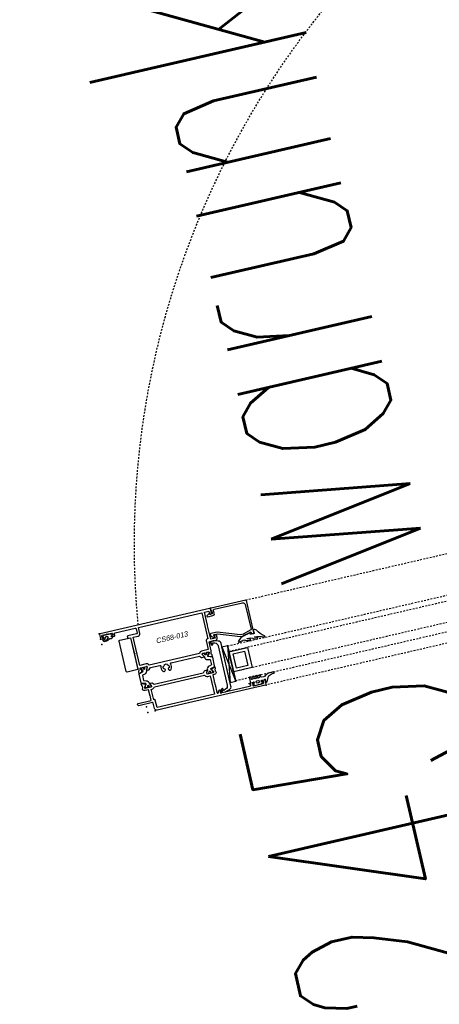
# Model space of a CAD drawing. Header units: millimetres. Extents: x 69081 to 158617, y -37521 to -9534.
# Tile 101 of 256: x 111781 to 111810, y -20248 to -20181. Entities that reach past the tile are written whole.
import ezdxf
from ezdxf.enums import TextEntityAlignment as Align

# ---------------------------------------------------------------- set-up
doc = ezdxf.new("R2010")
doc.units = ezdxf.units.MM
doc.linetypes.add('KRE-SR', pattern=[0.2, 0.12, -0.08])
for name, color, linetype in [('A-DRZ', 7, 'Continuous'), ('BA_drz', 7, 'Continuous'), ('BA_txs', 2, 'Continuous'), ('JS_OLKA KONSTR', 231, 'Continuous'), ('JS_p.poż.', 240, 'Continuous'), ('RI-PROFILE', 8, 'Continuous')]:
    doc.layers.add(name, color=color, linetype=linetype)
doc.layers.add('OPIS', color=7, linetype='Continuous', lineweight=25)
doc.styles.add('ROMANS', font='romans.shx', dxfattribs={"height": 1})
doc.styles.add('T5', font='arial.ttf', dxfattribs={"oblique": 10, "height": 3.5})
doc.styles.add('WYM--ROMANSSHX-08', font='ROMANS.SHX', dxfattribs={"width": 0.8})

# ---------------------------------------------------------------- blocks, each defined once
blk = doc.blocks.new('PDKŁ')
for p, q in [((3.91, 12.5), (0.01, -12.5)), ((0.01, 12.5), (3.91, -12.5))]:
    blk.add_line(p, q)
blk.add_lwpolyline([(3.91, 12.5), (3.91, -12.5), (0, -12.5), (0, 12.5), (3.91, 12.5)])
blk = doc.blocks.new('drzwi90+50')
at = {"layer": 'A-DRZ'}
blk.add_arc((-160.359, -17.013), 42.859, 276.4834, 276.85504, dxfattribs=at)
at = {"layer": 'RI-PROFILE', "linetype": 'KRE-SR'}
for p, q in [((-158.278, -12.671), (-158.278, -51.671)), ((-152.378, -51.671), (-152.378, -12.671))]:
    blk.add_line(p, q, dxfattribs=at)
at = {"layer": 'RI-PROFILE'}
for p, q in [((-157.887, -60.142), (-157.887, -60.142)), ((-153.933, -60.621), (-153.933, -60.621)), ((-152.77, -61.501), (-152.77, -61.501))]:
    blk.add_line(p, q, dxfattribs=at)
at = {"layer": 'RI-PROFILE', "linetype": 'KRE-SR'}
for points in [[(-156.919, -10.777), (-156.919, -53.567), (-157.519, -53.567), (-157.519, -10.777)], [(-155.519, -10.777), (-155.519, -53.567), (-155.119, -53.567), (-155.119, -10.777)]]:
    blk.add_lwpolyline(points, dxfattribs=at)
at = {"layer": 'RI-PROFILE'}
for points in [[(-157.698, -51.636), (-157.698, -51.82, 0.414214), (-157.678, -51.84), (-157.538, -51.84, -0.414214), (-157.518, -51.86), (-157.518, -51.94, -0.414214), (-157.538, -51.96), (-157.678, -51.96, 0.414214), (-157.698, -51.98), (-157.698, -52.04, 0.414214), (-157.678, -52.06), (-157.538, -52.06, -0.414214), (-157.518, -52.08), (-157.518, -52.16, -0.414214), (-157.538, -52.18), (-157.678, -52.18, 0.414214), (-157.698, -52.2), (-157.698, -52.26, 0.414214), (-157.678, -52.28), (-157.538, -52.28, -0.414208), (-157.518, -52.3), (-157.518, -52.38, -0.414219), (-157.538, -52.4), (-157.678, -52.4, 0.414214), (-157.698, -52.42), (-157.698, -52.48, 0.414214), (-157.678, -52.5), (-157.538, -52.5, -0.413901), (-157.518, -52.52), (-157.518, -52.6, -0.410424), (-157.538, -52.62), (-157.898, -52.62), (-157.898, -52.371), (-157.898, -52.371), (-157.987, -52.371), (-158.016, -52.421, -0.392584), (-158.053, -52.428), (-158.138, -52.342), (-158.138, -51.9), (-158.055, -51.816, -0.342583), (-158.023, -51.818), (-157.988, -51.87), (-157.898, -51.87), (-157.898, -51.6), (-158.118, -51.6), (-158.09, -51.505), (-157.742, -51.331, 0.146205), (-157.668, -51.205), (-157.65, -51.134), (-157.617, -50.974), (-157.609, -50.917, -0.694648), (-157.518, -50.952), (-157.518, -51.112), (-157.531, -51.223, -0.091297), (-157.612, -51.495), (-157.687, -51.588, 0.148233)], [(-155.077, -52.133), (-155.09, -52.045, -1), (-155.023, -51.975, -0.221584), (-154.996, -52.004), (-154.974, -52.094), (-154.95, -52.159), (-154.94, -52.169), (-154.923, -52.166, 0.175319), (-155.057, -51.703), (-155.089, -51.594), (-155.086, -51.542, -1), (-155.036, -51.465, -0.317302), (-154.996, -51.498), (-154.986, -51.574), (-154.956, -51.652), (-154.951, -51.664), (-154.938, -51.665), (-154.925, -51.665, 0.074745), (-155.087, -51.028, -1), (-155.038, -50.967, -0.20561), (-155.021, -50.984, 0.095737), (-154.519, -51.426, -0.250819), (-154.448, -51.621), (-154.698, -51.621), (-154.698, -51.855), (-154.698, -51.901), (-154.588, -51.901), (-154.602, -51.965), (-154.691, -52.334, -0.13918), (-154.966, -52.778, -0.962884), (-155.05, -52.693, 0.084626), (-155.003, -52.503, 0.323058), (-155.028, -52.288), (-155.047, -52.236), (-155.054, -52.22, -0.058863)], [(-154.38, -51.751, 0.287858), (-154.425, -51.778), (-154.578, -52.35), (-154.578, -52.548), (-154.058, -54.028), (-154.058, -54.486, -0.459407), (-154.119, -54.537, -0.329042), (-154.357, -54.271), (-154.282, -54.271, -0.256151), (-154.245, -54.289), (-154.236, -54.299, 0.632112), (-154.178, -54.271), (-154.178, -54.048), (-154.698, -52.568), (-154.698, -52.334), (-154.637, -52.104), (-154.558, -51.811), (-154.698, -51.811), (-154.698, -51.671, -0.418945), (-154.648, -51.621), (-152.428, -51.621, -0.414214), (-152.378, -51.671), (-152.378, -54.071, -0.414214), (-152.428, -54.121), (-152.508, -54.121, -0.287257), (-152.543, -54.107), (-152.564, -54.086, 0.267249), (-152.599, -54.071), (-152.778, -54.071), (-152.778, -54.221), (-152.765, -54.221), (-152.733, -54.321), (-152.82, -54.471), (-152.848, -54.471), (-152.85, -54.471), (-152.851, -54.471, -0.454319), (-152.898, -54.421), (-152.898, -54.071, -0.462511), (-152.768, -53.941), (-152.559, -53.941, 0.416568), (-152.509, -53.891), (-152.525, -51.918, 0.405463), (-152.673, -51.769)], [(-157.991, -54.487, 0.638068), (-157.972, -54.514), (-157.899, -54.514, -1.146176), (-157.899, -54.614), (-158.009, -54.614), (-158.009, -54.659), (-158.009, -54.703), (-158.054, -54.703), (-158.099, -54.703), (-158.1, -54.659), (-158.1, -54.426), (-158.1, -54.39), (-158.088, -54.357), (-158.017, -54.1, -0.351665), (-157.824, -53.954), (-154.853, -53.954, -0.362129), (-154.661, -54.1), (-154.59, -54.357), (-154.578, -54.39), (-154.578, -54.426), (-154.578, -54.659, -0.99031), (-154.669, -54.659), (-154.669, -54.613), (-154.779, -54.614, -1.11146), (-154.779, -54.514), (-154.706, -54.514, 0.655905), (-154.687, -54.487), (-154.738, -54.348, 0.31307), (-154.973, -54.184), (-157.705, -54.184, 0.342952), (-157.94, -54.348)], [(-157.543, -59.191), (-157.543, -59.241), (-156.899, -59.241), (-156.823, -59.241), (-156.823, -59.241), (-156.823, -59.186, -0.286465), (-156.693, -58.996), (-156.693, -55.519, -0.286465), (-156.823, -55.329), (-156.823, -55.151), (-158.098, -55.151), (-158.098, -59.141), (-157.593, -59.141, -0.414214)], [(-155.263, -60.621), (-153.163, -60.621, 0.398169), (-153.113, -60.571), (-153.113, -59.821), (-155.313, -59.821), (-155.313, -60.571, 0.369204)], [(-152.684, -61.592, 0.767684), (-152.758, -61.611), (-152.76, -61.624, -0.085146), (-152.762, -61.634, -0.196823), (-152.818, -61.682, -0.478694), (-152.953, -61.613), (-152.953, -61.423), (-152.953, -61.423, -0.174661), (-152.926, -61.347), (-152.919, -61.339), (-152.894, -61.302), (-152.891, -61.299), (-152.856, -61.191, 0.068397), (-152.859, -61.119), (-152.859, -61.106, -0.170232), (-152.812, -60.982, -0.665595), (-152.759, -61.001), (-152.759, -61.031, 0.766536), (-152.684, -61.051), (-152.658, -61.006, -0.60612), (-152.605, -61.009), (-152.563, -61.098), (-152.559, -61.119), (-152.559, -61.524), (-152.563, -61.545), (-152.605, -61.634, -0.606131), (-152.658, -61.636)], [(-152.797, -61.325), (-152.884, -61.405, 0.18506), (-152.902, -61.464), (-152.902, -61.594), (-152.891, -61.615), (-152.868, -61.622), (-152.847, -61.611), (-152.838, -61.59), (-152.837, -61.578), (-152.835, -61.559), (-152.813, -61.527), (-152.77, -61.501), (-152.724, -61.48), (-152.697, -61.465, 0.433179), (-152.676, -61.333, 0.420657), (-152.797, -61.325, -1.025064)]]:
    blk.add_lwpolyline(points, format="xyb", close=True, dxfattribs=at)
for points in [[(-156.514, -55.561), (-156.408, -55.455, 0.198555), (-156.394, -55.42), (-156.394, -55.271), (-156.434, -55.271), (-156.559, -55.344, -0.131676), (-156.569, -55.346), (-156.624, -55.346, -0.414214), (-156.644, -55.326), (-156.644, -54.895, -0.606807), (-156.596, -54.871), (-156.432, -54.98, 0.859859), (-156.397, -55.005), (-156.287, -54.746, 0.535124), (-156.306, -54.718), (-156.419, -54.718, 0.194092), (-156.433, -54.723), (-156.467, -54.756, -0.197355), (-156.482, -54.762, -0.10926), (-156.676, -54.715, 0.191135), (-156.691, -54.714, 0.334349), (-156.803, -54.871), (-156.803, -54.971), (-157.248, -54.971), (-157.278, -55.001), (-157.308, -54.971), (-157.398, -54.971), (-157.428, -55.001), (-157.458, -54.971), (-158.028, -54.971, -0.414214), (-158.078, -54.921), (-158.078, -54.911, -0.414214), (-158.028, -54.861), (-158.018, -54.861, 0.414214), (-157.898, -54.741), (-157.898, -54.701), (-157.978, -54.701), (-157.978, -54.761), (-158.078, -54.761, -0.412055), (-158.098, -54.741), (-158.113, -52.721), (-158.098, -52.721), (-158.098, -52.671, -0.414214), (-158.048, -52.621), (-157.978, -52.621), (-157.978, -52.681, 0.999654), (-157.898, -52.681), (-157.898, -52.411), (-157.898, -52.411), (-157.898, -52.41, 0.978144), (-157.978, -52.411), (-157.978, -52.501), (-157.978, -52.501), (-158.088, -52.501, -0.414214), (-158.138, -52.451), (-158.138, -51.791, -0.414214), (-158.088, -51.741), (-157.978, -51.741), (-157.978, -51.832, 0.99805), (-157.898, -51.831), (-157.898, -51.671, 0.414214), (-157.948, -51.621), (-158.228, -51.621, 0.414214), (-158.278, -51.671), (-158.278, -57.007), (-158.278, -59.171, 0.414214), (-158.128, -59.321), (-157.753, -59.321, -0.414183), (-157.703, -59.371), (-157.703, -60.321, 0.414183), (-157.653, -60.371), (-157.593, -60.371, 0.414214), (-157.543, -60.321), (-157.543, -59.421), (-157.308, -59.421), (-157.278, -59.391), (-157.248, -59.421), (-156.803, -59.421), (-156.803, -59.661, 0.341446), (-156.69, -59.818, 0.185214), (-156.675, -59.817, -0.10859), (-156.482, -59.771, -0.197355), (-156.467, -59.776), (-156.433, -59.81, 0.194092), (-156.419, -59.815), (-156.306, -59.815, 0.535124), (-156.287, -59.787), (-156.397, -59.528, 1.097514), (-156.432, -59.547), (-156.596, -59.662, -0.606807), (-156.644, -59.637), (-156.644, -59.206, -0.414214), (-156.624, -59.186), (-156.569, -59.186, -0.131676), (-156.559, -59.189), (-156.434, -59.261), (-156.394, -59.261), (-156.394, -59.113, 0.198555), (-156.408, -59.078), (-156.513, -58.972), (-156.513, -55.565)], [(-157.868, -52.058, 0.855905), (-158.014, -52.058), (-158.014, -52.176, 0.885646), (-157.868, -52.176), (-157.868, -52.058)], [(-155.373, -58.971), (-155.373, -58.308, 0.526663), (-155.441, -58.261, -0.262924), (-155.797, -58.209, -0.53092), (-155.786, -58.044), (-155.741, -58.017, -0.386405), (-155.715, -58.023, 0.112964), (-155.656, -58.075), (-155.674, -58.093, 0.272961), (-155.471, -58.093), (-155.49, -58.075, 0.145873), (-155.419, -58.004), (-155.4, -58.022, 0.273231), (-155.4, -57.819), (-155.419, -57.837, 0.145875), (-155.49, -57.767), (-155.471, -57.748, 0.272863), (-155.674, -57.748), (-155.656, -57.767, 0.112751), (-155.715, -57.818, -0.386734), (-155.741, -57.824), (-155.786, -57.797, -0.530631), (-155.796, -57.632, -0.262669), (-155.441, -57.58, 0.526689), (-155.373, -57.533), (-155.373, -55.561), (-155.479, -55.455, -0.198555), (-155.493, -55.42), (-155.493, -55.271), (-155.453, -55.271), (-155.328, -55.344, 0.131676), (-155.318, -55.346), (-155.263, -55.346, 0.414214), (-155.243, -55.326), (-155.243, -54.895, 0.606807), (-155.291, -54.871), (-155.455, -54.986, -1.097514), (-155.49, -55.005), (-155.6, -54.746, -0.535124), (-155.581, -54.718), (-155.468, -54.718, -0.194092), (-155.454, -54.723), (-155.42, -54.756, 0.197355), (-155.405, -54.762, 0.108245), (-155.212, -54.716, -0.112365), (-155.191, -54.711), (-154.578, -54.711), (-154.578, -54.284, -0.414214), (-154.416, -54.121), (-154.25, -54.121), (-154.181, -54.241, -0.577388), (-154.198, -54.271), (-154.418, -54.271), (-154.418, -54.571), (-153.508, -54.571), (-153.478, -54.601), (-153.448, -54.571), (-152.558, -54.571), (-152.558, -54.271), (-152.76, -54.271), (-152.778, -54.204, -0.199244), (-152.776, -54.189), (-152.737, -54.121), (-152.428, -54.121, -0.414214), (-152.378, -54.171), (-152.378, -61.771, -0.41423), (-152.428, -61.821), (-152.708, -61.821, -0.414197), (-152.758, -61.771), (-152.758, -61.612), (-152.678, -61.611), (-152.678, -61.701), (-152.568, -61.701, 0.414214), (-152.518, -61.651), (-152.518, -60.991, 0.414214), (-152.568, -60.941), (-152.678, -60.941), (-152.678, -61.031), (-152.758, -61.031), (-152.758, -60.871, -0.414214), (-152.708, -60.821), (-152.608, -60.821, 0.414182), (-152.558, -60.771), (-152.558, -59.371, 0.414246), (-152.608, -59.321), (-152.903, -59.321, 0.414214), (-152.953, -59.371), (-152.953, -59.972, -0.414214), (-153.003, -60.022), (-153.063, -60.022, -0.414408), (-153.113, -59.972), (-153.113, -59.821), (-154.163, -59.821), (-154.213, -59.771), (-154.263, -59.821), (-155.191, -59.821, -0.112289), (-155.212, -59.816, 0.108219), (-155.405, -59.771, 0.197355), (-155.42, -59.776), (-155.454, -59.81, -0.194092), (-155.468, -59.815), (-155.581, -59.815, -0.535124), (-155.6, -59.787), (-155.49, -59.528, -1.097514), (-155.455, -59.547), (-155.291, -59.662, 0.606807), (-155.243, -59.637), (-155.243, -59.206, 0.414214), (-155.263, -59.186), (-155.318, -59.186, 0.131676), (-155.328, -59.189), (-155.453, -59.261), (-155.493, -59.261), (-155.493, -59.113, -0.198555), (-155.479, -59.078), (-155.373, -58.972)], [(-156.565, -54.924), (-156.405, -55.024), (-156.36, -55.014), (-156.291, -54.754, -0.340697), (-156.243, -54.716), (-155.644, -54.716, -0.340697), (-155.595, -54.754), (-155.527, -55.014), (-155.482, -55.012), (-155.322, -54.924), (-155.322, -54.924), (-155.322, -54.924), (-155.322, -54.924), (-155.322, -54.924), (-155.321, -54.924), (-155.321, -54.924), (-155.321, -54.924), (-155.321, -54.923), (-155.321, -54.923), (-155.32, -54.923), (-155.32, -54.923), (-155.32, -54.923), (-155.32, -54.923), (-155.32, -54.923), (-155.319, -54.923), (-155.319, -54.923), (-155.319, -54.923), (-155.319, -54.923), (-155.319, -54.923), (-155.318, -54.923), (-155.318, -54.922), (-155.318, -54.922), (-155.318, -54.922), (-155.318, -54.922), (-155.317, -54.922), (-155.317, -54.922), (-155.317, -54.922), (-155.317, -54.922), (-155.317, -54.922), (-155.316, -54.922), (-155.316, -54.922), (-155.316, -54.922), (-155.316, -54.922), (-155.316, -54.922), (-155.315, -54.922), (-155.315, -54.922), (-155.315, -54.922), (-155.315, -54.922), (-155.315, -54.922), (-155.314, -54.922), (-155.314, -54.922), (-155.314, -54.922), (-155.314, -54.922), (-155.313, -54.922), (-155.313, -54.921), (-155.313, -54.921), (-155.313, -54.921), (-155.313, -54.921), (-155.312, -54.921), (-155.312, -54.921), (-155.268, -54.921, -0.414214), (-155.243, -54.946), (-155.243, -55.056, -0.414214), (-155.268, -55.081), (-155.293, -55.081, 1.657677), (-155.29, -55.186), (-155.268, -55.186, -0.414214), (-155.243, -55.211), (-155.243, -55.321, -0.414214), (-155.268, -55.346), (-155.317, -55.346), (-155.471, -55.258, 0.13166), (-155.486, -55.254), (-155.501, -55.254, -0.340635), (-155.714, -55.09), (-155.759, -54.916), (-156.127, -54.916), (-156.173, -55.09, -0.340635), (-156.386, -55.254), (-156.401, -55.254, 0.13166), (-156.416, -55.258), (-156.569, -55.346), (-156.618, -55.346, -0.414214), (-156.643, -55.321), (-156.643, -55.211, -0.414214), (-156.618, -55.186), (-156.597, -55.186, 1.657677), (-156.594, -55.081), (-156.618, -55.081, -0.414214), (-156.643, -55.056), (-156.643, -54.946, -0.414214), (-156.618, -54.921), (-156.575, -54.921), (-156.574, -54.921), (-156.574, -54.921), (-156.574, -54.921), (-156.574, -54.921), (-156.574, -54.921), (-156.573, -54.922), (-156.573, -54.922), (-156.573, -54.922), (-156.573, -54.922), (-156.572, -54.922), (-156.572, -54.922), (-156.572, -54.922), (-156.572, -54.922), (-156.572, -54.922), (-156.571, -54.922), (-156.571, -54.922), (-156.571, -54.922), (-156.571, -54.922)], [(-155.063, -54.891), (-155.063, -55.346, -0.334009), (-155.193, -55.519), (-155.193, -59.013, -0.334009), (-155.063, -59.186), (-155.063, -59.641), (-153.113, -59.641), (-153.113, -59.291, -0.414214), (-152.963, -59.141), (-152.558, -59.141), (-152.558, -54.751), (-154.349, -54.751), (-154.349, -54.791, -0.414214), (-154.449, -54.891), (-155.063, -54.891), (-155.063, -54.891)], [(-156.571, -59.611), (-156.571, -59.611), (-156.571, -59.611, 0.023506), (-156.565, -59.609), (-156.405, -59.502), (-156.36, -59.519), (-156.291, -59.779, 0.340697), (-156.243, -59.816), (-155.644, -59.816, 0.433468), (-155.601, -59.779), (-155.527, -59.519), (-155.482, -59.503), (-155.322, -59.609, 0.183125), (-155.312, -59.611), (-155.268, -59.611, 0.464399), (-155.245, -59.586), (-155.245, -59.476, 0.464399), (-155.268, -59.451), (-155.293, -59.451, -1.657677), (-155.29, -59.346), (-155.268, -59.346, 0.479106), (-155.246, -59.321), (-155.245, -59.211, 0.508681), (-155.268, -59.188), (-155.317, -59.188), (-155.471, -59.275, -0.13166), (-155.486, -59.279), (-155.501, -59.279, 0.340635), (-155.714, -59.443), (-155.759, -59.616), (-156.127, -59.616), (-156.173, -59.443, 0.340635), (-156.386, -59.279), (-156.401, -59.279, -0.13166), (-156.416, -59.275), (-156.569, -59.186), (-156.618, -59.186, 0.414214), (-156.643, -59.211), (-156.643, -59.321, 0.414214), (-156.618, -59.346), (-156.597, -59.346, -1.657677), (-156.594, -59.451), (-156.618, -59.451, 0.414214), (-156.643, -59.476), (-156.643, -59.586, 0.414214), (-156.618, -59.611), (-156.575, -59.611), (-156.574, -59.611), (-156.574, -59.611), (-156.574, -59.611), (-156.574, -59.611), (-156.574, -59.611), (-156.573, -59.611), (-156.573, -59.611), (-156.573, -59.611), (-156.573, -59.611), (-156.572, -59.611), (-156.572, -59.611), (-156.572, -59.611), (-156.572, -59.611), (-156.572, -59.611), (-156.571, -59.611), (-156.571, -59.611)]]:
    blk.add_lwpolyline(points, format="xyb", dxfattribs=at)
for points in [[(-155.519, -52.267), (-156.919, -52.267), (-156.919, -53.567), (-155.519, -53.567)], [(-156.719, -53.317), (-155.719, -53.317), (-155.719, -52.517), (-156.719, -52.517)]]:
    blk.add_lwpolyline(points, close=True, dxfattribs=at)
at = {"layer": 'RI-PROFILE', "linetype": 'KRE-SR'}
blk.add_arc((-159.965, -2.161), 57.465, 277.58629, 0.14685, dxfattribs=at)
at = {"layer": 'RI-PROFILE'}
for p in [(-158.278, -51.621), (-157.898, -51.6), (-157.898, -51.621), (-154.698, -51.621), (-154.698, -51.621), (-158.138, -52.121), (-157.898, -52.371), (-157.519, -53.567), (-156.319, -53.567), (-155.119, -53.567), (-152.378, -54.121), (-152.378, -54.121), (-158.099, -54.703), (-158.009, -54.614), (-154.669, -54.613), (-158.278, -59.321), (-156.644, -59.186), (-156.644, -59.186), (-155.243, -59.186), (-155.243, -59.186), (-158.278, -59.821), (-158.278, -59.821), (-157.898, -59.821), (-152.518, -61.321), (-153.113, -61.821), (-152.758, -61.821), (-152.38, -61.821), (-152.378, -61.821)]:
    blk.add_point(p, dxfattribs=at)
at = {"layer": 'RI-PROFILE', "extrusion": (0, 0, -1), "xscale": 0.09999999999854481, "yscale": 0.09999999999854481, "zscale": -0.09999999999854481, "rotation": 90}
blk.add_blockref('PDKŁ', (156.339, -53.954), dxfattribs=at)
at = {"layer": 'RI-PROFILE', "style": 'T5', "oblique": 10, "text_generation_flag": 4, "width": 1.015427}
blk.add_text('CS68-013', height=0.3447, rotation=90, dxfattribs=at).set_placement((-153.879, -56.003), align=Align.RIGHT)
blk = doc.blocks.new('A$C04435ce7')
at = {"layer": 'OPIS', "insert": (1157.14, 1095.582), "char_height": 10, "width": 174.36586, "attachment_point": 3, "rotation": 283, "style": 'WYM--ROMANSSHX-08'}
blk.add_mtext('{\\fArial|b0|i0|c238|p34;bxh=24x24cm, spód +10.05m}', dxfattribs=at)

msp = doc.modelspace()

# ---------------------------------------------------------------- block references
at = {"layer": 'BA_drz', "xscale": -1, "rotation": 283.0000000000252}
msp.add_blockref('drzwi90+50', (111812.7933, -20060.217), dxfattribs=at)
at = {"layer": 'JS_OLKA KONSTR'}
msp.add_blockref('A$C04435ce7', (110684.0499, -21314.9635), dxfattribs=at)

# ---------------------------------------------------------------- texts
at = {"layer": 'BA_txs', "insert": (111831.4892, -20187.0326), "char_height": 12.5, "width": 211.406726, "attachment_point": 9, "rotation": 13, "style": 'ROMANS'}
msp.add_mtext('\\pxse0.96;{\\W0.6;\\C1;EIS 30\\PDYMOSZCZELNE\\P90+50\\P230}', dxfattribs=at)
at = {"layer": 'JS_p.poż.', "ltscale": 0.02, "insert": (111858.4229, -20498.2495), "char_height": 15, "width": 377.271032, "attachment_point": 1, "rotation": 103, "style": 'ROMANS'}
msp.add_mtext('{\\W0.6;OBUDOWA KLATKI SCHODOWEJ REI 60 (\\fArial|b0|i0|c238|p34;\\W1;§\\fMS Shell Dlg 2|b0|i0|c238|p0;\\H0.70832x; \\Fromans|c238;\\H1.4118x;\\W0.6;245 warunków technicznych)}', dxfattribs=at)

doc.saveas('drawing.dxf')
